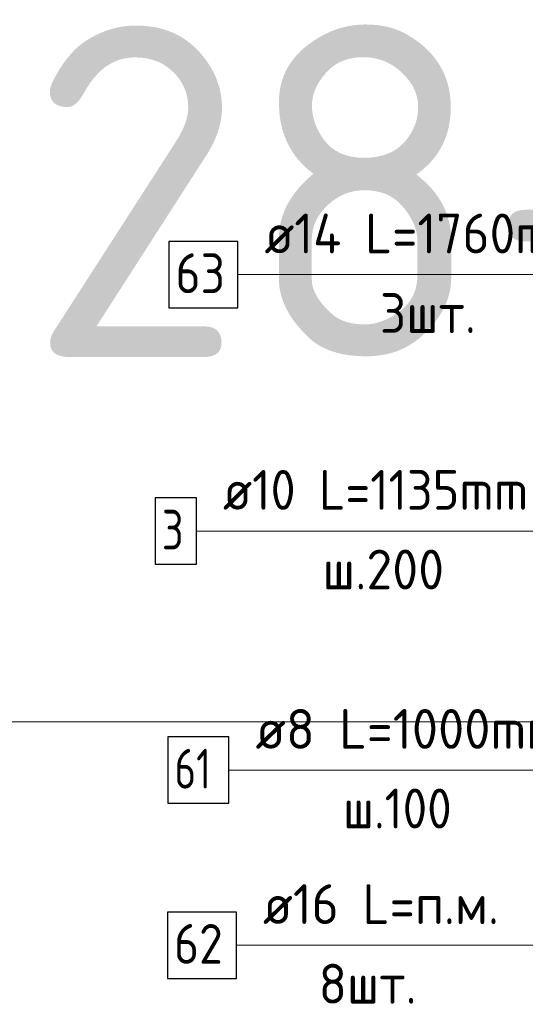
# Model space of a CAD drawing. Header units: metres. Extents: x -38 to 97, y -15 to 21.
# Tile 61 of 89: x 71.709 to 72.09, y 4.259 to 5.001. Entities that reach past the tile are written whole.
import ezdxf

# ---------------------------------------------------------------- set-up
doc = ezdxf.new("R2010")
doc.units = ezdxf.units.M
for name, color, linetype, lineweight in [('XR$3$Арм.стержн. Арматура края', 96, 'Continuous', 35), ('XR$3$Арм.стержн. Доп. арматура', 180, 'Continuous', 35), ('XR$3$Арм.стержн. Хомут', 240, 'Continuous', 35), ('XR$3$Арм.стержн.горизонт. 1', 180, 'Continuous', 35), ('XR$4$Текст_ примечание', 7, 'Continuous', 13)]:
    doc.layers.add(name, color=color, linetype=linetype, lineweight=lineweight)
doc.styles.add('ISOCPEUR', font='txt')

msp = doc.modelspace()

# ---------------------------------------------------------------- linework, layer by layer
at = {"layer": 'XR$3$Арм.стержн. Арматура края', "color": 7, "linetype": 'Continuous', "lineweight": 13, "transparency": 33554687}
msp.add_line((71.84244, 4.61561), (72.14944, 4.61561), dxfattribs=at)
at = {"layer": 'XR$3$Арм.стержн. Арматура края', "color": 7, "linetype": 'Continuous', "lineweight": 25, "transparency": 33554687}
msp.add_lwpolyline([(71.81144, 4.59061), (71.84244, 4.59061), (71.84244, 4.64061), (71.81144, 4.64061), (71.81144, 4.59061)], dxfattribs=at)
at = {"layer": 'XR$3$Арм.стержн. Доп. арматура', "color": 7, "linetype": 'Continuous', "lineweight": 13, "transparency": 33554687}
msp.add_line((71.87373, 4.80895), (72.18973, 4.80895), dxfattribs=at)
at = {"layer": 'XR$3$Арм.стержн. Доп. арматура', "color": 7, "linetype": 'Continuous', "lineweight": 25, "transparency": 33554687}
msp.add_lwpolyline([(71.82173, 4.78395), (71.87373, 4.78395), (71.87373, 4.83395), (71.82173, 4.83395), (71.82173, 4.78395)], dxfattribs=at)
at = {"layer": 'XR$3$Арм.стержн. Хомут', "color": 7, "linetype": 'Continuous', "lineweight": 13, "transparency": 33554687}
msp.add_line((71.86694, 4.4354), (72.14994, 4.4354), dxfattribs=at)
at = {"layer": 'XR$3$Арм.стержн. Хомут', "color": 7, "linetype": 'Continuous', "lineweight": 25, "transparency": 33554687}
msp.add_lwpolyline([(71.82094, 4.4104), (71.86694, 4.4104), (71.86694, 4.4604), (71.82094, 4.4604), (71.82094, 4.4104)], dxfattribs=at)
at = {"layer": 'XR$3$Арм.стержн.горизонт. 1', "color": 7, "linetype": 'Continuous', "lineweight": 13, "transparency": 33554687}
msp.add_line((71.87258, 4.3033), (72.09858, 4.3033), dxfattribs=at)
at = {"layer": 'XR$3$Арм.стержн.горизонт. 1', "color": 7, "linetype": 'Continuous', "lineweight": 25, "transparency": 33554687}
msp.add_lwpolyline([(71.82058, 4.2783), (71.87258, 4.2783), (71.87258, 4.3283), (71.82058, 4.3283), (71.82058, 4.2783)], dxfattribs=at)
at = {"layer": 'XR$4$Текст_ примечание', "color": 7, "linetype": 'Continuous', "lineweight": 13, "transparency": 33554687}
msp.add_line((86.41979, 4.47171), (67.91979, 4.47171), dxfattribs=at)

# ---------------------------------------------------------------- texts
at = {"layer": 'XR$3$Арм.стержн. Арматура края', "color": 7, "linetype": 'Continuous', "lineweight": 25, "transparency": 33554687, "char_height": 0.03, "attachment_point": 7, "style": 'ISOCPEUR'}
for s, insert, width in [('\\W0.92;ø10 L=1135mm ', (71.86244, 4.63161), 0.2806692), ('\\W0.78;3', (71.81644, 4.60161), 0.0326407), ('\\W0.95;ш.200 ', (71.93744, 4.57161), 0.1311996)]:
    msp.add_mtext(s, dxfattribs=dict(at, insert=insert, width=width))
at = {"layer": 'XR$3$Арм.стержн. Доп. арматура', "color": 7, "linetype": 'Continuous', "lineweight": 25, "transparency": 33554687, "char_height": 0.03, "attachment_point": 7, "style": 'ISOCPEUR'}
for s, insert, width in [('\\W0.94;ø14 L=1760mm ', (71.89373, 4.82495), 0.2899764), ('\\W0.87;63', (71.82673, 4.79495), 0.0550812), ('\\W0.94;3шт. ', (71.98073, 4.76495), 0.1161286)]:
    msp.add_mtext(s, dxfattribs=dict(at, insert=insert, width=width))
at = {"layer": 'XR$3$Арм.стержн. Хомут', "color": 7, "linetype": 'Continuous', "lineweight": 25, "transparency": 33554687, "char_height": 0.03, "attachment_point": 7, "style": 'ISOCPEUR'}
for s, insert, width in [('\\W0.96;ø8 L=1000mm ', (71.88694, 4.4514), 0.2722217), ('\\W0.75;61', (71.82594, 4.4214), 0.0472281), ('\\W0.90;ш.100 ', (71.95294, 4.3914), 0.1244867)]:
    msp.add_mtext(s, dxfattribs=dict(at, insert=insert, width=width))
at = {"layer": 'XR$3$Арм.стержн.горизонт. 1', "color": 7, "linetype": 'Continuous', "lineweight": 25, "transparency": 33554687, "char_height": 0.03, "attachment_point": 7, "style": 'ISOCPEUR'}
for s, insert, width in [('\\W0.94;ø16 L=п.м.', (71.89258, 4.3193), 0.1999832), ('\\W0.87;62', (71.82558, 4.2893), 0.0550811), ('\\W0.94;8шт. ', (71.93458, 4.2593), 0.1161286)]:
    msp.add_mtext(s, dxfattribs=dict(at, insert=insert, width=width))
at = {"layer": 'XR$4$Текст_ примечание', "color": 7, "linetype": 'Continuous', "lineweight": 35, "transparency": 33554687, "insert": (70.35063, 4.74671), "char_height": 0.25, "width": 2.7437149, "attachment_point": 7, "style": 'ISOCPEUR'}
msp.add_mtext('\\W0.96;ГОСТ 34028-2016', dxfattribs=at)

doc.saveas('drawing.dxf')
